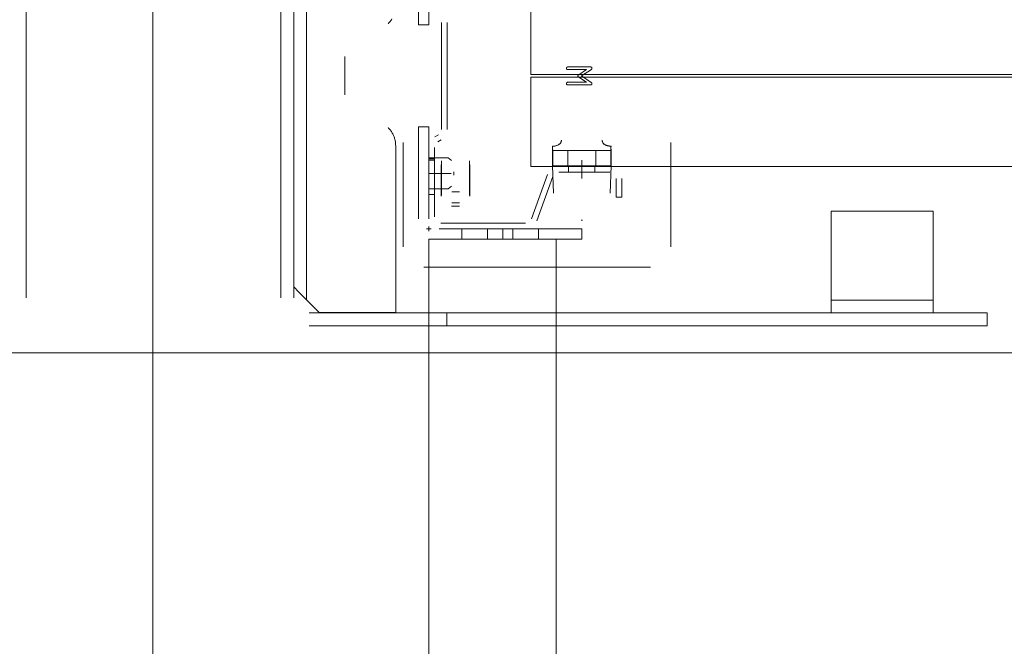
# Model space of a CAD drawing. Header units: millimetres. Extents: x -12989 to 357906, y -50379 to 30884.
# Tile 162 of 256: x 11864 to 12250, y 5547 to 5793. Entities that reach past the tile are written whole.
import ezdxf
from ezdxf.enums import TextEntityAlignment as Align

# ---------------------------------------------------------------- set-up
doc = ezdxf.new("R2010")
doc.units = ezdxf.units.MM
doc.header["$MEASUREMENT"] = 0
doc.linetypes.add('MITTE2', pattern=[112.5, 75, -12.5, 12.5, -12.5])
doc.layers.add('Nowe_A_WYM_ZEWNETRZNE', color=7, linetype='Continuous')
doc.layers.add('Nowe_Warstwa IFC.Import IFC', color=7, linetype='Continuous')
for name, color, linetype, lineweight in [('Nowe_A_WYM_ZEWNETRZNE_Nr_pióra__1', 7, 'Continuous', 13), ('Nowe_A_WYM_ZEWNETRZNE_Nr_pióra__45', 7, 'Continuous', 15), ('Nowe_A_WYM_ZEWNETRZNE_Nr_pióra__85', 7, 'Continuous', 13), ('Nowe_REGAŁY_Nr_pióra__18', 9, 'Continuous', 13), ('Nowe_Warstwa IFC.Import IFC_Nr_pióra__1', 7, 'Continuous', 13), ('Nowe_Warstwa IFC.Import IFC_Nr_pióra__4', 7, 'Continuous', 13)]:
    doc.layers.add(name, color=color, linetype=linetype, lineweight=lineweight)
doc.styles.add('STYL_AUTOMATYCZNY_2', font='arial.ttf')
doc.styles.add('STYL_AUTOMATYCZNY_3', font='arial.ttf')
doc.dimstyles.new('STYL_AUTOMATYCZNY__1', dxfattribs={"dimtxt": 139.999998, "dimasz": 71.25, "dimexe": 0.18, "dimexo": 0.0625, "dimgap": 0, "dimtad": 1, "dimtih": 1, "dimtoh": 1, "dimdec": 0, "dimlfac": 0.1, "dimzin": 0, "dimdsep": 46, "dimtxsty": 'STYL_AUTOMATYCZNY_3', "dimblk": 'ARROWHEAD_6', "dimblk1": 'ARROWHEAD_6', "dimblk2": 'ARROWHEAD_6', "dimcen": 0.09, "dimse1": 1, "dimse2": 1, "dimclrd": 7, "dimclre": 7, "dimclrt": 7, "dimadec": 0, "dimazin": 0, "dimtfac": 1, "dimtdec": 4, "dimtmove": 0, "dimatfit": 3, "dimfxl": 0, "dimtolj": 1, "dimtzin": 0, "dimarcsym": 0})
doc.dimstyles.new('STYL_AUTOMATYCZNY__2', dxfattribs={"dimtxt": 139.999998, "dimasz": 71.25, "dimexe": 0.18, "dimexo": 0.0625, "dimgap": 0, "dimtad": 1, "dimdec": 0, "dimlfac": 0.1, "dimzin": 0, "dimdsep": 46, "dimtxsty": 'STYL_AUTOMATYCZNY_3', "dimblk": 'ARROWHEAD_6', "dimblk1": 'ARROWHEAD_6', "dimblk2": 'ARROWHEAD_6', "dimcen": 0.09, "dimse1": 1, "dimse2": 1, "dimclrd": 7, "dimclre": 7, "dimclrt": 7, "dimadec": 0, "dimazin": 0, "dimtfac": 1, "dimtdec": 4, "dimtmove": 0, "dimatfit": 3, "dimfxl": 0, "dimtolj": 1, "dimtzin": 0, "dimarcsym": 0})

# ---------------------------------------------------------------- blocks, each defined once
blk = doc.blocks.new('Standardowy znacznik osi[102]_1', base_point=(11916.34, 17223.71))
at = {"layer": 'Nowe_Warstwa IFC.Import IFC_Nr_pióra__4', "color": 7, "linetype": 'Continuous', "lineweight": 13}
blk.add_line((11916.34, 17223.71), (11916.34, -2567.37), dxfattribs=at)
at = {"layer": 'Nowe_Warstwa IFC.Import IFC_Nr_pióra__1', "color": 7, "lineweight": 13, "style": 'STYL_AUTOMATYCZNY_2'}
for tag, p in [('AC_MarkerText_1_0', (11916.34, 17561.21)), ('AC_MarkerText_1_1', (11916.34, -2729.87))]:
    blk.add_attdef(tag, text='', height=175, rotation=360, dxfattribs=at).set_placement(p, align=Align.TOP_CENTER)
blk = doc.blocks.new('*D267')
at = {"layer": 'Nowe_A_WYM_ZEWNETRZNE_Nr_pióra__45', "color": 7, "linetype": 'Continuous', "lineweight": 15}
for p, q in [((-1341.01, 187.5), (-1266.01, 112.5)), ((-1341.01, 37.5), (-1266.01, -37.5))]:
    blk.add_line(p, q, dxfattribs=at)
at = {"layer": 'Nowe_A_WYM_ZEWNETRZNE_Nr_pióra__85', "color": 7, "linetype": 'Continuous', "lineweight": 13}
for p, q in [((-1303.51, 150), (-1303.51, 6849.85)), ((-1233.2, 150), (-1373.83, 150)), ((-1303.51, 0), (-1303.51, 150)), ((-1233.2, 0), (-1373.83, 0)), ((-1303.51, -56.25), (-1303.51, 0))]:
    blk.add_line(p, q, dxfattribs=at)
at = {"layer": 'Nowe_A_WYM_ZEWNETRZNE_Nr_pióra__1', "color": 7, "lineweight": 13, "insert": (-1331.51, -251.06), "char_height": 140, "attachment_point": 7, "rotation": 90, "style": 'STYL_AUTOMATYCZNY_3'}
blk.add_mtext('\\A1;{\\pql;\\fArial|b0|i0|c238|p0;\\W1.000000;15}', dxfattribs=at)
blk = doc.blocks.new('ARROWHEAD_6')
at = {"color": 0, "linetype": 'Continuous', "lineweight": 0}
for p, q in [((-0.5, -0.5), (0.5, 0.5)), ((0, 0), (-1, 0))]:
    blk.add_line(p, q, dxfattribs=at)
blk = doc.blocks.new('*D268')
at = {"layer": 'Nowe_A_WYM_ZEWNETRZNE_Nr_pióra__45', "color": 7, "linetype": 'Continuous', "lineweight": 15}
blk.add_line((-1341.01, 187.5), (-1266.01, 112.5), dxfattribs=at)
at = {"layer": 'Nowe_A_WYM_ZEWNETRZNE_Nr_pióra__85', "color": 7, "linetype": 'Continuous', "lineweight": 13}
blk.add_line((-1303.51, 150), (-1303.51, 6849.85), dxfattribs=at)
blk = doc.blocks.new('*D269')
at = {"layer": 'Nowe_A_WYM_ZEWNETRZNE_Nr_pióra__45', "color": 7, "linetype": 'Continuous', "lineweight": 15}
for p, q in [((-1341.01, 6887.35), (-1266.01, 6812.35)), ((-1341.01, 187.5), (-1266.01, 112.5))]:
    blk.add_line(p, q, dxfattribs=at)
at = {"layer": 'Nowe_A_WYM_ZEWNETRZNE_Nr_pióra__85', "color": 7, "linetype": 'Continuous', "lineweight": 13}
for p, q in [((-1233.2, 6849.85), (-1373.83, 6849.85)), ((-1303.51, 150), (-1303.51, 6849.85))]:
    blk.add_line(p, q, dxfattribs=at)
at = {"layer": 'Nowe_A_WYM_ZEWNETRZNE_Nr_pióra__1', "color": 7, "lineweight": 13, "char_height": 140, "attachment_point": 7, "rotation": 90, "style": 'STYL_AUTOMATYCZNY_3'}
for s, insert in [('\\A1;{\\pql;\\fArial|b0|i0|c238|p0;\\W1.000000;15}', (-1331.51, 6598.78)), ('\\A1;{\\pql;\\fArial|b0|i0|c238|p0;\\W1.000000;670}', (-1331.51, 3232.97))]:
    blk.add_mtext(s, dxfattribs=dict(at, insert=insert))
blk = doc.blocks.new('*D279')
at = {"layer": 'Nowe_A_WYM_ZEWNETRZNE_Nr_pióra__45', "color": 7, "linetype": 'Continuous', "lineweight": 15}
for p, q in [((5753.24, 5699.85), (5678.24, 5624.85)), ((36387.5, 5699.85), (36312.5, 5624.85))]:
    blk.add_line(p, q, dxfattribs=at)
at = {"layer": 'Nowe_A_WYM_ZEWNETRZNE_Nr_pióra__85', "color": 7, "linetype": 'Continuous', "lineweight": 13}
for p, q in [((5715.74, 5592.04), (5715.74, 5732.66)), ((36350, 5592.04), (36350, 5732.66)), ((5715.74, 5662.35), (36350, 5662.35))]:
    blk.add_line(p, q, dxfattribs=at)
at = {"layer": 'Nowe_A_WYM_ZEWNETRZNE_Nr_pióra__1', "color": 7, "lineweight": 13, "char_height": 140, "attachment_point": 7, "style": 'STYL_AUTOMATYCZNY_3'}
for s, insert in [('\\A1;{\\pql;\\fArial|b0|i0|c238|p0;\\W1.000000;3\xa0063}', (20685.85, 5690.35)), ('\\A1;{\\pql;\\fArial|b0|i0|c238|p0;\\W1.000000;15}', (36098.94, 5690.35))]:
    blk.add_mtext(s, dxfattribs=dict(at, insert=insert))
blk = doc.blocks.new('*D325')
at = {"layer": 'Nowe_A_WYM_ZEWNETRZNE_Nr_pióra__45', "color": 7, "linetype": 'Continuous', "lineweight": 15}
for p, q in [((5753.24, -1542.08), (5678.24, -1617.08)), ((36387.5, -1542.08), (36312.5, -1617.08))]:
    blk.add_line(p, q, dxfattribs=at)
at = {"layer": 'Nowe_A_WYM_ZEWNETRZNE_Nr_pióra__85', "color": 7, "linetype": 'Continuous', "lineweight": 13}
for p, q in [((5715.74, -1649.9), (5715.74, -1509.27)), ((36350, -1649.9), (36350, -1509.27)), ((5715.74, -1579.58), (36350, -1579.58))]:
    blk.add_line(p, q, dxfattribs=at)
at = {"layer": 'Nowe_A_WYM_ZEWNETRZNE_Nr_pióra__1', "color": 7, "lineweight": 13, "char_height": 140, "attachment_point": 7, "style": 'STYL_AUTOMATYCZNY_3'}
for s, insert in [('\\A1;{\\pql;\\fArial|b0|i0|c238|p0;\\W1.000000;3\xa0063}', (20685.85, -1551.58)), ('\\A1;{\\pql;\\fArial|b0|i0|c238|p0;\\W1.000000;15}', (36098.94, -1551.58))]:
    blk.add_mtext(s, dxfattribs=dict(at, insert=insert))
blk = doc.blocks.new('*D327')
at = {"layer": 'Nowe_A_WYM_ZEWNETRZNE_Nr_pióra__45', "color": 7, "linetype": 'Continuous', "lineweight": 15}
for p, q in [((36387.5, -1542.08), (36312.5, -1617.08)), ((36462.5, -1617.08), (36537.5, -1542.08))]:
    blk.add_line(p, q, dxfattribs=at)
at = {"layer": 'Nowe_A_WYM_ZEWNETRZNE_Nr_pióra__85', "color": 7, "linetype": 'Continuous', "lineweight": 13}
for p, q in [((36350, -1649.9), (36350, -1509.27)), ((36500, -1649.9), (36500, -1509.27)), ((5715.74, -1579.58), (36350, -1579.58)), ((36350, -1579.58), (36500, -1579.58)), ((36500, -1579.58), (36556.25, -1579.58))]:
    blk.add_line(p, q, dxfattribs=at)

msp = doc.modelspace()

# ---------------------------------------------------------------- linework, layer by layer
at = {"layer": 'Nowe_REGAŁY_Nr_pióra__18', "color": 9, "linetype": 'Continuous', "lineweight": 13}
for p, q in [((11866.67, 5683.99), (11866.67, 5857.99)), ((11966.67, 5683.99), (11966.67, 5857.99)), ((11971.67, 5683.99), (11971.67, 5857.99)), ((11976.67, 5858.99), (11976.67, 5683.19)), ((12020.67, 5790.99), (12020.67, 5826.99)), ((12024.67, 5826.99), (12024.67, 5790.99)), ((12020.67, 5790.99), (12024.67, 5790.99)), ((12029.67, 5791.96), (12029.67, 5750.02)), ((12029.67, 5791.96), (12029.67, 5750.02)), ((12031.92, 5750.02), (12031.92, 5791.96)), ((12031.92, 5750.02), (12031.92, 5791.96)), ((11991.67, 5778.59), (11991.67, 5763.59)), ((12088.17, 5774.49), (12079.17, 5774.49)), ((12088.17, 5774.49), (12079.17, 5774.49)), ((12079.17, 5773.48), (12086.52, 5773.48)), ((12079.17, 5773.48), (12086.52, 5773.48)), ((12086.52, 5773.48), (12083.47, 5771.45)), ((12086.52, 5773.48), (12083.47, 5771.45)), ((12084.58, 5770.99), (12088.44, 5773.56)), ((12084.58, 5770.99), (12088.44, 5773.56)), ((12088.42, 5768.43), (12084.58, 5770.99)), ((12088.42, 5768.43), (12084.58, 5770.99)), ((12086.52, 5768.49), (12079.17, 5768.49)), ((12086.52, 5768.49), (12079.17, 5768.49)), ((12079.17, 5767.49), (12088.17, 5767.49)), ((12079.17, 5767.49), (12088.17, 5767.49)), ((12083.47, 5770.52), (12086.52, 5768.49)), ((12083.47, 5770.52), (12086.52, 5768.49)), ((12020.67, 5750.99), (12024.67, 5750.99)), ((12020.67, 5750.99), (12020.67, 5714.99)), ((12024.67, 5714.99), (12024.67, 5750.99)), ((12028.42, 5747.85), (12027.04, 5747.06)), ((12028.42, 5747.85), (12027.04, 5747.06)), ((12014.67, 5744.84), (12014.67, 5703.99)), ((12014.67, 5744.84), (12014.67, 5703.99)), ((12028.17, 5745.11), (12029.54, 5745.91)), ((12028.17, 5745.11), (12029.54, 5745.91)), ((12119.67, 5703.99), (12119.67, 5744.84)), ((12119.67, 5703.99), (12119.67, 5744.84)), ((12011.67, 5743.59), (12011.67, 5678.19)), ((12024.67, 5742.95), (12024.67, 5715.74)), ((12024.67, 5742.95), (12024.67, 5715.74)), ((12026.92, 5715.74), (12026.92, 5742.95)), ((12026.92, 5715.74), (12026.92, 5742.95)), ((12073.16, 5742.23), (12073.16, 5735.73)), ((12073.16, 5742.23), (12073.16, 5735.73)), ((12073.19, 5739.96), (12073.19, 5743.42)), ((12073.19, 5739.96), (12073.19, 5743.42)), ((12073.31, 5741.73), (12073.71, 5741.73)), ((12073.31, 5741.73), (12073.71, 5741.73)), ((12073.31, 5741.53), (12073.31, 5735.73)), ((12073.31, 5741.53), (12073.31, 5735.73)), ((12084.61, 5741.73), (12073.71, 5741.73)), ((12084.61, 5741.73), (12073.71, 5741.73)), ((12079.17, 5735.73), (12079.17, 5741.73)), ((12079.17, 5735.73), (12079.17, 5741.73)), ((12084.61, 5741.73), (12084.73, 5741.73)), ((12084.61, 5741.73), (12084.73, 5741.73)), ((12095.62, 5741.73), (12084.73, 5741.73)), ((12095.62, 5741.73), (12084.73, 5741.73)), ((12090.17, 5735.73), (12090.17, 5741.73)), ((12090.17, 5735.73), (12090.17, 5741.73)), ((12095.62, 5741.73), (12096.03, 5741.73)), ((12095.62, 5741.73), (12096.03, 5741.73)), ((12096.03, 5741.73), (12096.03, 5735.73)), ((12096.03, 5741.73), (12096.03, 5735.73)), ((12096.18, 5735.73), (12096.18, 5742.24)), ((12096.18, 5735.73), (12096.18, 5742.24)), ((12024.67, 5738.79), (12032.21, 5738.79)), ((12026.92, 5738.49), (12024.67, 5738.49)), ((12026.92, 5738.49), (12024.67, 5738.49)), ((12026.92, 5737.99), (12024.67, 5737.99)), ((12026.92, 5737.99), (12024.67, 5737.99)), ((12029.66, 5737.73), (12029.66, 5736.06)), ((12029.67, 5737.73), (12029.66, 5737.73)), ((12029.66, 5737.73), (12029.66, 5736.06)), ((12029.67, 5737.73), (12029.66, 5737.73)), ((12029.67, 5737.72), (12029.67, 5737.73)), ((12029.67, 5737.72), (12029.67, 5737.73)), ((12029.67, 5737.72), (12029.67, 5734.89)), ((12029.67, 5737.72), (12029.67, 5734.89)), ((12032.21, 5738.79), (12033.59, 5737.8)), ((12040.68, 5737.73), (12040.67, 5737.73)), ((12040.67, 5737.73), (12040.67, 5737.72)), ((12040.68, 5737.73), (12040.67, 5737.73)), ((12040.67, 5737.73), (12040.67, 5737.72)), ((12040.67, 5737.72), (12040.67, 5734.89)), ((12040.67, 5737.72), (12040.67, 5734.89)), ((12040.68, 5736.06), (12040.68, 5737.73)), ((12040.68, 5736.06), (12040.68, 5737.73)), ((12024.64, 5732.74), (12033.48, 5732.74)), ((12029.66, 5736.06), (12029.57, 5736.06)), ((12029.57, 5736.06), (12029.57, 5723.86)), ((12029.66, 5736.06), (12029.57, 5736.06)), ((12029.57, 5736.06), (12029.57, 5723.86)), ((12029.67, 5728.31), (12029.67, 5734.89)), ((12029.67, 5728.31), (12029.67, 5734.89)), ((12034.54, 5732.1), (12034.54, 5733.38)), ((12040.67, 5734.89), (12040.67, 5728.31)), ((12040.67, 5734.89), (12040.67, 5728.31)), ((12040.77, 5736.06), (12040.68, 5736.06)), ((12040.77, 5736.06), (12040.68, 5736.06)), ((12040.77, 5723.86), (12040.77, 5736.06)), ((12040.77, 5723.86), (12040.77, 5736.06)), ((12071.25, 5732.36), (12064.89, 5714.88)), ((12071.25, 5732.36), (12064.89, 5714.88)), ((12073.16, 5735.73), (12073.17, 5735.73)), ((12073.16, 5735.73), (12073.17, 5735.73)), ((12073.17, 5735.73), (12073.54, 5724.96)), ((12073.17, 5735.73), (12073.54, 5724.96)), ((12073.31, 5735.73), (12073.71, 5735.73)), ((12073.31, 5735.73), (12073.71, 5735.73)), ((12073.71, 5735.73), (12084.61, 5735.73)), ((12073.71, 5735.73), (12084.61, 5735.73)), ((12095.67, 5735.49), (12075.72, 5735.49)), ((12095.67, 5735.49), (12075.72, 5735.49)), ((12075.72, 5733.24), (12095.67, 5733.24)), ((12075.72, 5733.24), (12095.67, 5733.24)), ((12079.52, 5733.24), (12079.52, 5735.49)), ((12079.52, 5733.24), (12079.52, 5735.49)), ((12084.61, 5735.73), (12084.73, 5735.73)), ((12084.61, 5735.73), (12084.73, 5735.73)), ((12084.73, 5735.73), (12095.62, 5735.73)), ((12084.73, 5735.73), (12095.62, 5735.73)), ((12089.82, 5733.24), (12089.82, 5735.49)), ((12089.82, 5733.24), (12089.82, 5735.49)), ((12095.62, 5735.73), (12096.03, 5735.73)), ((12095.62, 5735.73), (12096.03, 5735.73)), ((12095.79, 5724.96), (12096.17, 5735.73)), ((12095.79, 5724.96), (12096.17, 5735.73)), ((12096.17, 5735.73), (12096.18, 5735.73)), ((12096.17, 5735.73), (12096.18, 5735.73)), ((12067, 5714.11), (12073.37, 5731.59)), ((12067, 5714.11), (12073.37, 5731.59)), ((12098.17, 5730.74), (12098.17, 5723.49)), ((12098.17, 5730.74), (12098.17, 5723.49)), ((12100.42, 5723.49), (12100.42, 5730.74)), ((12100.42, 5723.49), (12100.42, 5730.74)), ((12024.67, 5726.69), (12032.21, 5726.69)), ((12029.67, 5724.06), (12029.67, 5728.31)), ((12029.67, 5724.06), (12029.67, 5728.31)), ((12033.59, 5727.68), (12032.21, 5726.69)), ((12036.67, 5725.48), (12033.67, 5725.48)), ((12036.67, 5725.48), (12033.67, 5725.48)), ((12040.67, 5728.31), (12040.67, 5724.06)), ((12040.67, 5728.31), (12040.67, 5724.06)), ((12024.67, 5724.49), (12026.92, 5724.49)), ((12024.67, 5724.49), (12026.92, 5724.49)), ((12036.67, 5721.24), (12033.67, 5721.24)), ((12036.67, 5721.24), (12033.67, 5721.24)), ((12098.17, 5723.49), (12100.42, 5723.49)), ((12098.17, 5723.49), (12100.42, 5723.49)), ((12033.57, 5719.86), (12036.77, 5719.86)), ((12033.57, 5719.86), (12036.77, 5719.86)), ((12182.49, 5717.99), (12182.49, 5714.99)), ((12182.49, 5717.99), (12222.49, 5717.99)), ((12222.49, 5714.99), (12222.49, 5717.99)), ((12062.54, 5713.24), (12029.42, 5713.24)), ((12062.54, 5713.24), (12029.42, 5713.24)), ((12084.44, 5714.44), (12084.9, 5714.44)), ((12084.44, 5714.44), (12084.9, 5714.44)), ((12182.49, 5688.99), (12182.49, 5714.99)), ((12222.49, 5714.99), (12222.49, 5688.99)), ((12023.77, 5710.99), (12025.57, 5710.99)), ((12023.77, 5710.99), (12025.57, 5710.99)), ((12024.67, 5710.09), (12024.67, 5711.89)), ((12024.67, 5710.09), (12024.67, 5711.89)), ((12084.67, 5710.99), (12028.67, 5710.99)), ((12029.42, 5710.99), (12062.54, 5710.99)), ((12029.42, 5710.99), (12062.54, 5710.99)), ((12037.67, 5710.99), (12037.67, 5706.99)), ((12047.67, 5710.99), (12047.67, 5706.99)), ((12053.67, 5710.99), (12053.67, 5706.99)), ((12057.67, 5710.99), (12057.67, 5706.99)), ((12067.67, 5710.99), (12067.67, 5706.99)), ((12084.67, 5710.99), (12084.67, 5706.99)), ((12024.67, 5706.99), (12084.67, 5706.99)), ((12024.67, 3314.99), (12024.67, 5706.99)), ((12074.67, 3314.99), (12074.67, 5706.99)), ((12022.67, 5695.99), (12111.67, 5695.99)), ((12022.67, 5695.99), (12111.67, 5695.99)), ((11971.67, 5688.19), (11973.67, 5686.19)), ((11976.67, 5683.19), (11973.67, 5686.19)), ((12182.49, 5682.99), (12182.49, 5688.99)), ((12222.49, 5688.99), (12222.49, 5682.99)), ((11976.67, 5683.19), (11981.67, 5678.19)), ((12182.49, 5682.99), (12182.49, 5679.99)), ((12182.49, 5682.99), (12222.49, 5682.99)), ((12222.49, 5679.99), (12222.49, 5682.99)), ((11982.67, 5678.19), (11981.67, 5678.19)), ((12008.67, 5678.19), (11982.67, 5678.19)), ((12008.67, 5678.19), (12011.67, 5678.19)), ((12182.49, 5677.99), (12182.49, 5679.99)), ((12222.49, 5679.99), (12222.49, 5677.99)), ((12243.69, 5677.99), (11977.67, 5677.99)), ((12031.69, 5677.99), (12031.69, 5672.99)), ((12243.69, 5677.99), (12243.69, 5672.99)), ((11977.67, 5672.99), (12243.69, 5672.99))]:
    msp.add_line(p, q, dxfattribs=at)
at = {"layer": 'Nowe_REGAŁY_Nr_pióra__18', "color": 9, "linetype": 'MITTE2', "lineweight": 13}
msp.add_line((12084.67, 5730.74), (12084.67, 5737.99), dxfattribs=at)
msp.add_line((12084.67, 5730.74), (12084.67, 5737.99), dxfattribs=at)
at = {"layer": 'Nowe_REGAŁY_Nr_pióra__18', "color": 9, "linetype": 'Continuous', "lineweight": 13}
for points in [[(13084.67, 5771.49), (13084.67, 5806.49), (12064.67, 5806.49), (12064.67, 5771.49)], [(13084.67, 5771.49), (13084.67, 5806.49), (12064.67, 5806.49), (12064.67, 5771.49)], [(13084.67, 5735.49), (13084.67, 5770.49), (12064.67, 5770.49), (12064.67, 5735.49)], [(13084.67, 5735.49), (13084.67, 5770.49), (12064.67, 5770.49), (12064.67, 5735.49)]]:
    msp.add_lwpolyline(points, close=True, dxfattribs=at)
at = {"layer": 'Nowe_REGAŁY_Nr_pióra__18', "color": 9, "linetype": 'Continuous', "lineweight": 13, "flags": 128}
for points in [[(12010.16, 5793.32), (12009.98, 5793.03), (12009.79, 5792.75), (12009.58, 5792.48), (12009.37, 5792.21), (12009.15, 5791.95), (12008.91, 5791.7), (12008.67, 5791.45)], [(12079.17, 5774.49), (12079.13, 5774.49), (12079.09, 5774.48), (12079.05, 5774.48), (12079.01, 5774.47), (12078.98, 5774.46), (12078.95, 5774.46), (12078.92, 5774.44), (12078.89, 5774.43), (12078.86, 5774.42), (12078.84, 5774.4), (12078.81, 5774.38), (12078.79, 5774.36), (12078.77, 5774.34), (12078.75, 5774.32), (12078.74, 5774.29), (12078.72, 5774.26), (12078.71, 5774.24), (12078.7, 5774.2), (12078.69, 5774.17), (12078.68, 5774.14), (12078.67, 5774.1), (12078.67, 5774.07), (12078.67, 5774.03), (12078.67, 5773.99)], [(12079.17, 5774.49), (12079.13, 5774.49), (12079.09, 5774.48), (12079.05, 5774.48), (12079.01, 5774.47), (12078.98, 5774.46), (12078.95, 5774.46), (12078.92, 5774.44), (12078.89, 5774.43), (12078.86, 5774.42), (12078.84, 5774.4), (12078.81, 5774.38), (12078.79, 5774.36), (12078.77, 5774.34), (12078.75, 5774.32), (12078.74, 5774.29), (12078.72, 5774.26), (12078.71, 5774.24), (12078.7, 5774.2), (12078.69, 5774.17), (12078.68, 5774.14), (12078.67, 5774.1), (12078.67, 5774.07), (12078.67, 5774.03), (12078.67, 5773.99)], [(12078.67, 5773.99), (12078.67, 5773.94), (12078.67, 5773.91), (12078.67, 5773.87), (12078.68, 5773.83), (12078.69, 5773.8), (12078.7, 5773.77), (12078.71, 5773.74), (12078.72, 5773.71), (12078.74, 5773.68), (12078.75, 5773.66), (12078.77, 5773.63), (12078.79, 5773.61), (12078.81, 5773.59), (12078.84, 5773.57), (12078.86, 5773.56), (12078.89, 5773.54), (12078.92, 5773.53), (12078.95, 5773.52), (12078.98, 5773.51), (12079.01, 5773.5), (12079.05, 5773.49), (12079.09, 5773.49), (12079.13, 5773.49), (12079.17, 5773.48)], [(12078.67, 5773.99), (12078.67, 5773.94), (12078.67, 5773.91), (12078.67, 5773.87), (12078.68, 5773.83), (12078.69, 5773.8), (12078.7, 5773.77), (12078.71, 5773.74), (12078.72, 5773.71), (12078.74, 5773.68), (12078.75, 5773.66), (12078.77, 5773.63), (12078.79, 5773.61), (12078.81, 5773.59), (12078.84, 5773.57), (12078.86, 5773.56), (12078.89, 5773.54), (12078.92, 5773.53), (12078.95, 5773.52), (12078.98, 5773.51), (12079.01, 5773.5), (12079.05, 5773.49), (12079.09, 5773.49), (12079.13, 5773.49), (12079.17, 5773.48)], [(12083.47, 5771.45), (12083.45, 5771.44), (12083.42, 5771.42), (12083.4, 5771.4), (12083.38, 5771.38), (12083.36, 5771.37), (12083.34, 5771.35), (12083.32, 5771.33), (12083.3, 5771.31), (12083.29, 5771.29), (12083.27, 5771.27), (12083.26, 5771.25), (12083.24, 5771.24), (12083.23, 5771.22), (12083.22, 5771.2), (12083.21, 5771.18), (12083.2, 5771.16), (12083.19, 5771.14), (12083.18, 5771.12), (12083.18, 5771.1), (12083.17, 5771.07), (12083.17, 5771.05), (12083.17, 5771.03), (12083.17, 5771.01), (12083.17, 5770.99)], [(12083.47, 5771.45), (12083.45, 5771.44), (12083.42, 5771.42), (12083.4, 5771.4), (12083.38, 5771.38), (12083.36, 5771.37), (12083.34, 5771.35), (12083.32, 5771.33), (12083.3, 5771.31), (12083.29, 5771.29), (12083.27, 5771.27), (12083.26, 5771.25), (12083.24, 5771.24), (12083.23, 5771.22), (12083.22, 5771.2), (12083.21, 5771.18), (12083.2, 5771.16), (12083.19, 5771.14), (12083.18, 5771.12), (12083.18, 5771.1), (12083.17, 5771.07), (12083.17, 5771.05), (12083.17, 5771.03), (12083.17, 5771.01), (12083.17, 5770.99)], [(12083.17, 5770.99), (12083.17, 5770.97), (12083.17, 5770.95), (12083.17, 5770.92), (12083.17, 5770.9), (12083.18, 5770.88), (12083.18, 5770.86), (12083.19, 5770.84), (12083.2, 5770.82), (12083.21, 5770.8), (12083.22, 5770.78), (12083.23, 5770.76), (12083.24, 5770.74), (12083.26, 5770.72), (12083.27, 5770.7), (12083.29, 5770.68), (12083.3, 5770.66), (12083.32, 5770.64), (12083.34, 5770.62), (12083.36, 5770.6), (12083.38, 5770.59), (12083.4, 5770.57), (12083.42, 5770.55), (12083.45, 5770.53), (12083.47, 5770.52)], [(12083.17, 5770.99), (12083.17, 5770.97), (12083.17, 5770.95), (12083.17, 5770.92), (12083.17, 5770.9), (12083.18, 5770.88), (12083.18, 5770.86), (12083.19, 5770.84), (12083.2, 5770.82), (12083.21, 5770.8), (12083.22, 5770.78), (12083.23, 5770.76), (12083.24, 5770.74), (12083.26, 5770.72), (12083.27, 5770.7), (12083.29, 5770.68), (12083.3, 5770.66), (12083.32, 5770.64), (12083.34, 5770.62), (12083.36, 5770.6), (12083.38, 5770.59), (12083.4, 5770.57), (12083.42, 5770.55), (12083.45, 5770.53), (12083.47, 5770.52)], [(12088.67, 5773.99), (12088.67, 5774.03), (12088.66, 5774.07), (12088.66, 5774.1), (12088.65, 5774.14), (12088.64, 5774.17), (12088.64, 5774.2), (12088.62, 5774.24), (12088.61, 5774.26), (12088.6, 5774.29), (12088.58, 5774.32), (12088.56, 5774.34), (12088.54, 5774.36), (12088.52, 5774.38), (12088.5, 5774.4), (12088.47, 5774.42), (12088.44, 5774.43), (12088.42, 5774.44), (12088.38, 5774.46), (12088.35, 5774.46), (12088.32, 5774.47), (12088.28, 5774.48), (12088.25, 5774.48), (12088.21, 5774.49), (12088.17, 5774.49)], [(12088.67, 5773.99), (12088.67, 5774.03), (12088.66, 5774.07), (12088.66, 5774.1), (12088.65, 5774.14), (12088.64, 5774.17), (12088.64, 5774.2), (12088.62, 5774.24), (12088.61, 5774.26), (12088.6, 5774.29), (12088.58, 5774.32), (12088.56, 5774.34), (12088.54, 5774.36), (12088.52, 5774.38), (12088.5, 5774.4), (12088.47, 5774.42), (12088.44, 5774.43), (12088.42, 5774.44), (12088.38, 5774.46), (12088.35, 5774.46), (12088.32, 5774.47), (12088.28, 5774.48), (12088.25, 5774.48), (12088.21, 5774.49), (12088.17, 5774.49)], [(12088.44, 5773.56), (12088.46, 5773.57), (12088.48, 5773.58), (12088.5, 5773.6), (12088.51, 5773.61), (12088.53, 5773.63), (12088.54, 5773.64), (12088.55, 5773.66), (12088.57, 5773.67), (12088.58, 5773.69), (12088.59, 5773.71), (12088.6, 5773.72), (12088.61, 5773.74), (12088.62, 5773.76), (12088.63, 5773.78), (12088.64, 5773.8), (12088.64, 5773.81), (12088.65, 5773.83), (12088.65, 5773.85), (12088.66, 5773.88), (12088.66, 5773.9), (12088.66, 5773.92), (12088.67, 5773.94), (12088.67, 5773.96), (12088.67, 5773.99)], [(12088.44, 5773.56), (12088.46, 5773.57), (12088.48, 5773.58), (12088.5, 5773.6), (12088.51, 5773.61), (12088.53, 5773.63), (12088.54, 5773.64), (12088.55, 5773.66), (12088.57, 5773.67), (12088.58, 5773.69), (12088.59, 5773.71), (12088.6, 5773.72), (12088.61, 5773.74), (12088.62, 5773.76), (12088.63, 5773.78), (12088.64, 5773.8), (12088.64, 5773.81), (12088.65, 5773.83), (12088.65, 5773.85), (12088.66, 5773.88), (12088.66, 5773.9), (12088.66, 5773.92), (12088.67, 5773.94), (12088.67, 5773.96), (12088.67, 5773.99)], [(12079.17, 5768.49), (12079.13, 5768.49), (12079.09, 5768.49), (12079.05, 5768.49), (12079.01, 5768.48), (12078.98, 5768.47), (12078.95, 5768.46), (12078.92, 5768.45), (12078.89, 5768.44), (12078.86, 5768.42), (12078.84, 5768.41), (12078.81, 5768.39), (12078.79, 5768.37), (12078.77, 5768.35), (12078.75, 5768.32), (12078.74, 5768.3), (12078.72, 5768.27), (12078.71, 5768.24), (12078.7, 5768.21), (12078.69, 5768.18), (12078.68, 5768.15), (12078.67, 5768.11), (12078.67, 5768.07), (12078.67, 5768.03), (12078.67, 5767.99)], [(12079.17, 5768.49), (12079.13, 5768.49), (12079.09, 5768.49), (12079.05, 5768.49), (12079.01, 5768.48), (12078.98, 5768.47), (12078.95, 5768.46), (12078.92, 5768.45), (12078.89, 5768.44), (12078.86, 5768.42), (12078.84, 5768.41), (12078.81, 5768.39), (12078.79, 5768.37), (12078.77, 5768.35), (12078.75, 5768.32), (12078.74, 5768.3), (12078.72, 5768.27), (12078.71, 5768.24), (12078.7, 5768.21), (12078.69, 5768.18), (12078.68, 5768.15), (12078.67, 5768.11), (12078.67, 5768.07), (12078.67, 5768.03), (12078.67, 5767.99)], [(12078.67, 5767.99), (12078.67, 5767.95), (12078.67, 5767.91), (12078.67, 5767.88), (12078.68, 5767.84), (12078.69, 5767.81), (12078.7, 5767.77), (12078.71, 5767.74), (12078.72, 5767.71), (12078.74, 5767.69), (12078.75, 5767.66), (12078.77, 5767.64), (12078.79, 5767.62), (12078.81, 5767.6), (12078.84, 5767.58), (12078.86, 5767.56), (12078.89, 5767.55), (12078.92, 5767.53), (12078.95, 5767.52), (12078.98, 5767.51), (12079.01, 5767.51), (12079.05, 5767.5), (12079.09, 5767.5), (12079.13, 5767.49), (12079.17, 5767.49)], [(12078.67, 5767.99), (12078.67, 5767.95), (12078.67, 5767.91), (12078.67, 5767.88), (12078.68, 5767.84), (12078.69, 5767.81), (12078.7, 5767.77), (12078.71, 5767.74), (12078.72, 5767.71), (12078.74, 5767.69), (12078.75, 5767.66), (12078.77, 5767.64), (12078.79, 5767.62), (12078.81, 5767.6), (12078.84, 5767.58), (12078.86, 5767.56), (12078.89, 5767.55), (12078.92, 5767.53), (12078.95, 5767.52), (12078.98, 5767.51), (12079.01, 5767.51), (12079.05, 5767.5), (12079.09, 5767.5), (12079.13, 5767.49), (12079.17, 5767.49)], [(12088.17, 5767.49), (12088.21, 5767.49), (12088.25, 5767.5), (12088.28, 5767.5), (12088.32, 5767.51), (12088.35, 5767.51), (12088.38, 5767.52), (12088.42, 5767.53), (12088.44, 5767.55), (12088.47, 5767.56), (12088.5, 5767.58), (12088.52, 5767.6), (12088.54, 5767.62), (12088.56, 5767.64), (12088.58, 5767.66), (12088.6, 5767.69), (12088.61, 5767.71), (12088.62, 5767.74), (12088.64, 5767.77), (12088.64, 5767.81), (12088.65, 5767.84), (12088.66, 5767.88), (12088.66, 5767.91), (12088.67, 5767.95), (12088.67, 5767.99)], [(12088.17, 5767.49), (12088.21, 5767.49), (12088.25, 5767.5), (12088.28, 5767.5), (12088.32, 5767.51), (12088.35, 5767.51), (12088.38, 5767.52), (12088.42, 5767.53), (12088.44, 5767.55), (12088.47, 5767.56), (12088.5, 5767.58), (12088.52, 5767.6), (12088.54, 5767.62), (12088.56, 5767.64), (12088.58, 5767.66), (12088.6, 5767.69), (12088.61, 5767.71), (12088.62, 5767.74), (12088.64, 5767.77), (12088.64, 5767.81), (12088.65, 5767.84), (12088.66, 5767.88), (12088.66, 5767.91), (12088.67, 5767.95), (12088.67, 5767.99)], [(12088.67, 5767.99), (12088.67, 5768.02), (12088.66, 5768.04), (12088.66, 5768.06), (12088.66, 5768.08), (12088.66, 5768.1), (12088.65, 5768.12), (12088.65, 5768.14), (12088.64, 5768.16), (12088.63, 5768.18), (12088.62, 5768.2), (12088.61, 5768.22), (12088.6, 5768.24), (12088.59, 5768.25), (12088.58, 5768.27), (12088.57, 5768.29), (12088.56, 5768.31), (12088.54, 5768.32), (12088.53, 5768.34), (12088.51, 5768.36), (12088.49, 5768.37), (12088.47, 5768.39), (12088.46, 5768.4), (12088.44, 5768.42), (12088.42, 5768.43)], [(12088.67, 5767.99), (12088.67, 5768.02), (12088.66, 5768.04), (12088.66, 5768.06), (12088.66, 5768.08), (12088.66, 5768.1), (12088.65, 5768.12), (12088.65, 5768.14), (12088.64, 5768.16), (12088.63, 5768.18), (12088.62, 5768.2), (12088.61, 5768.22), (12088.6, 5768.24), (12088.59, 5768.25), (12088.58, 5768.27), (12088.57, 5768.29), (12088.56, 5768.31), (12088.54, 5768.32), (12088.53, 5768.34), (12088.51, 5768.36), (12088.49, 5768.37), (12088.47, 5768.39), (12088.46, 5768.4), (12088.44, 5768.42), (12088.42, 5768.43)], [(12008.67, 5750.73), (12008.91, 5750.48), (12009.15, 5750.23), (12009.37, 5749.97), (12009.58, 5749.7), (12009.79, 5749.43), (12009.98, 5749.15), (12010.16, 5748.86), (12010.34, 5748.57), (12010.5, 5748.27), (12010.65, 5747.98), (12010.8, 5747.67), (12010.93, 5747.36), (12011.05, 5747.05), (12011.16, 5746.74), (12011.25, 5746.43), (12011.34, 5746.11), (12011.42, 5745.79), (12011.49, 5745.47), (12011.54, 5745.15), (12011.59, 5744.84), (12011.62, 5744.52), (12011.65, 5744.21), (12011.66, 5743.9), (12011.67, 5743.59)], [(12073.19, 5743.42), (12073.42, 5743.43), (12073.65, 5743.44), (12073.87, 5743.46), (12074.09, 5743.49), (12074.31, 5743.53), (12074.52, 5743.58), (12074.73, 5743.64), (12074.93, 5743.7), (12075.12, 5743.78), (12075.31, 5743.86), (12075.48, 5743.95), (12075.65, 5744.05), (12075.81, 5744.16), (12075.95, 5744.27), (12076.08, 5744.39), (12076.2, 5744.52), (12076.31, 5744.66), (12076.4, 5744.8), (12076.48, 5744.95), (12076.55, 5745.1), (12076.6, 5745.25), (12076.64, 5745.41), (12076.66, 5745.57), (12076.67, 5745.73)], [(12073.19, 5743.42), (12073.42, 5743.43), (12073.65, 5743.44), (12073.87, 5743.46), (12074.09, 5743.49), (12074.31, 5743.53), (12074.52, 5743.58), (12074.73, 5743.64), (12074.93, 5743.7), (12075.12, 5743.78), (12075.31, 5743.86), (12075.48, 5743.95), (12075.65, 5744.05), (12075.81, 5744.16), (12075.95, 5744.27), (12076.08, 5744.39), (12076.2, 5744.52), (12076.31, 5744.66), (12076.4, 5744.8), (12076.48, 5744.95), (12076.55, 5745.1), (12076.6, 5745.25), (12076.64, 5745.41), (12076.66, 5745.57), (12076.67, 5745.73)], [(12092.68, 5745.73), (12092.68, 5745.57), (12092.71, 5745.41), (12092.74, 5745.25), (12092.8, 5745.1), (12092.86, 5744.95), (12092.94, 5744.8), (12093.04, 5744.66), (12093.14, 5744.53), (12093.26, 5744.4), (12093.39, 5744.28), (12093.54, 5744.16), (12093.69, 5744.06), (12093.86, 5743.96), (12094.03, 5743.87), (12094.22, 5743.78), (12094.41, 5743.71), (12094.61, 5743.64), (12094.82, 5743.59), (12095.03, 5743.54), (12095.24, 5743.5), (12095.46, 5743.47), (12095.69, 5743.45), (12095.91, 5743.43), (12096.14, 5743.43)], [(12092.68, 5745.73), (12092.68, 5745.57), (12092.71, 5745.41), (12092.74, 5745.25), (12092.8, 5745.1), (12092.86, 5744.95), (12092.94, 5744.8), (12093.04, 5744.66), (12093.14, 5744.53), (12093.26, 5744.4), (12093.39, 5744.28), (12093.54, 5744.16), (12093.69, 5744.06), (12093.86, 5743.96), (12094.03, 5743.87), (12094.22, 5743.78), (12094.41, 5743.71), (12094.61, 5743.64), (12094.82, 5743.59), (12095.03, 5743.54), (12095.24, 5743.5), (12095.46, 5743.47), (12095.69, 5743.45), (12095.91, 5743.43), (12096.14, 5743.43)], [(12073.19, 5743.42), (12073.2, 5743.29), (12073.2, 5743.17), (12073.2, 5743.05), (12073.21, 5742.93), (12073.21, 5742.82), (12073.21, 5742.71), (12073.22, 5742.61), (12073.22, 5742.51), (12073.23, 5742.42), (12073.23, 5742.33), (12073.24, 5742.25), (12073.24, 5742.18), (12073.25, 5742.11), (12073.25, 5742.04), (12073.26, 5741.98), (12073.26, 5741.93), (12073.27, 5741.88), (12073.27, 5741.84), (12073.28, 5741.81), (12073.28, 5741.78), (12073.29, 5741.76), (12073.29, 5741.74), (12073.3, 5741.73)], [(12073.19, 5743.42), (12073.2, 5743.29), (12073.2, 5743.17), (12073.2, 5743.05), (12073.21, 5742.93), (12073.21, 5742.82), (12073.21, 5742.71), (12073.22, 5742.61), (12073.22, 5742.51), (12073.23, 5742.42), (12073.23, 5742.33), (12073.24, 5742.25), (12073.24, 5742.18), (12073.25, 5742.11), (12073.25, 5742.04), (12073.26, 5741.98), (12073.26, 5741.93), (12073.27, 5741.88), (12073.27, 5741.84), (12073.28, 5741.81), (12073.28, 5741.78), (12073.29, 5741.76), (12073.29, 5741.74), (12073.3, 5741.73)], [(12073.31, 5735.73), (12073.29, 5735.76), (12073.29, 5735.8), (12073.28, 5735.86), (12073.28, 5735.93), (12073.27, 5736.01), (12073.27, 5736.12), (12073.26, 5736.23), (12073.26, 5736.36), (12073.25, 5736.51), (12073.25, 5736.67), (12073.24, 5736.85), (12073.24, 5737.04), (12073.23, 5737.24), (12073.23, 5737.46), (12073.22, 5737.69), (12073.22, 5737.93), (12073.21, 5738.19), (12073.21, 5738.46), (12073.21, 5738.73), (12073.2, 5739.02), (12073.2, 5739.32), (12073.2, 5739.64), (12073.19, 5739.96)], [(12073.31, 5735.73), (12073.29, 5735.76), (12073.29, 5735.8), (12073.28, 5735.86), (12073.28, 5735.93), (12073.27, 5736.01), (12073.27, 5736.12), (12073.26, 5736.23), (12073.26, 5736.36), (12073.25, 5736.51), (12073.25, 5736.67), (12073.24, 5736.85), (12073.24, 5737.04), (12073.23, 5737.24), (12073.23, 5737.46), (12073.22, 5737.69), (12073.22, 5737.93), (12073.21, 5738.19), (12073.21, 5738.46), (12073.21, 5738.73), (12073.2, 5739.02), (12073.2, 5739.32), (12073.2, 5739.64), (12073.19, 5739.96)], [(12096.14, 5743.43), (12096.14, 5743.3), (12096.13, 5743.17), (12096.13, 5743.05), (12096.13, 5742.94), (12096.12, 5742.82), (12096.12, 5742.72), (12096.11, 5742.61), (12096.11, 5742.52), (12096.11, 5742.42), (12096.1, 5742.34), (12096.1, 5742.26), (12096.09, 5742.18), (12096.09, 5742.11), (12096.08, 5742.04), (12096.08, 5741.98), (12096.07, 5741.93), (12096.07, 5741.88), (12096.06, 5741.84), (12096.06, 5741.81), (12096.05, 5741.78), (12096.04, 5741.76), (12096.04, 5741.74), (12096.03, 5741.73)], [(12096.14, 5743.43), (12096.14, 5743.3), (12096.13, 5743.17), (12096.13, 5743.05), (12096.13, 5742.94), (12096.12, 5742.82), (12096.12, 5742.72), (12096.11, 5742.61), (12096.11, 5742.52), (12096.11, 5742.42), (12096.1, 5742.34), (12096.1, 5742.26), (12096.09, 5742.18), (12096.09, 5742.11), (12096.08, 5742.04), (12096.08, 5741.98), (12096.07, 5741.93), (12096.07, 5741.88), (12096.06, 5741.84), (12096.06, 5741.81), (12096.05, 5741.78), (12096.04, 5741.76), (12096.04, 5741.74), (12096.03, 5741.73)]]:
    msp.add_lwpolyline(points, dxfattribs=at)

# ---------------------------------------------------------------- block references
at = {"layer": 'Nowe_Warstwa IFC.Import IFC', "color": 7, "linetype": 'Continuous', "lineweight": 13}
msp.add_blockref('Standardowy znacznik osi[102]_1', (11916.34, 17223.71), dxfattribs=at)

# ---------------------------------------------------------------- dimensions: what is measured, and where the dimension line sits
at = {"layer": 'Nowe_A_WYM_ZEWNETRZNE', "color": 7, "linetype": 'Continuous', "lineweight": 13}
for base, p1, p2, picture, middle in [((36350, 5662.35), (5715.74, 7500), (36350, 7500), '*D279', (20926.01, 5760.35)), ((36350, -1579.58), (5715.74, 7500), (36350, 150), '*D325', (20926.01, -1481.58)), ((36500, -1579.58), (36350, 7500), (36500, 7500), '*D327', (36205.48, -1481.58))]:
    dim = msp.add_linear_dim(base=base, p1=p1, p2=p2, dimstyle='STYL_AUTOMATYCZNY__1', dxfattribs=at)
    dim.commit()
    dim.dimension.update_dxf_attribs({"geometry": picture, "text_midpoint": middle, "dimtype": 160})
for base, p1, p2, picture, middle in [((-1303.51, 6849.85), (18000, 150), (2607.87, 6849.85), '*D269', (-1401.51, 3392.79)), ((-1303.51, 150), (18000, 0), (-350, 150), '*D267', (-1401.51, -144.52)), ((-1303.51453594, 150), (-350, 150), (18000, 150), '*D268', (-1401.51453487, 149.88141735))]:
    dim = msp.add_linear_dim(base=base, p1=p1, p2=p2, angle=90, dimstyle='STYL_AUTOMATYCZNY__2', dxfattribs=at)
    dim.commit()
    dim.dimension.update_dxf_attribs({"geometry": picture, "text_midpoint": middle, "dimtype": 160, "text_rotation": 90})

doc.saveas('drawing.dxf')
